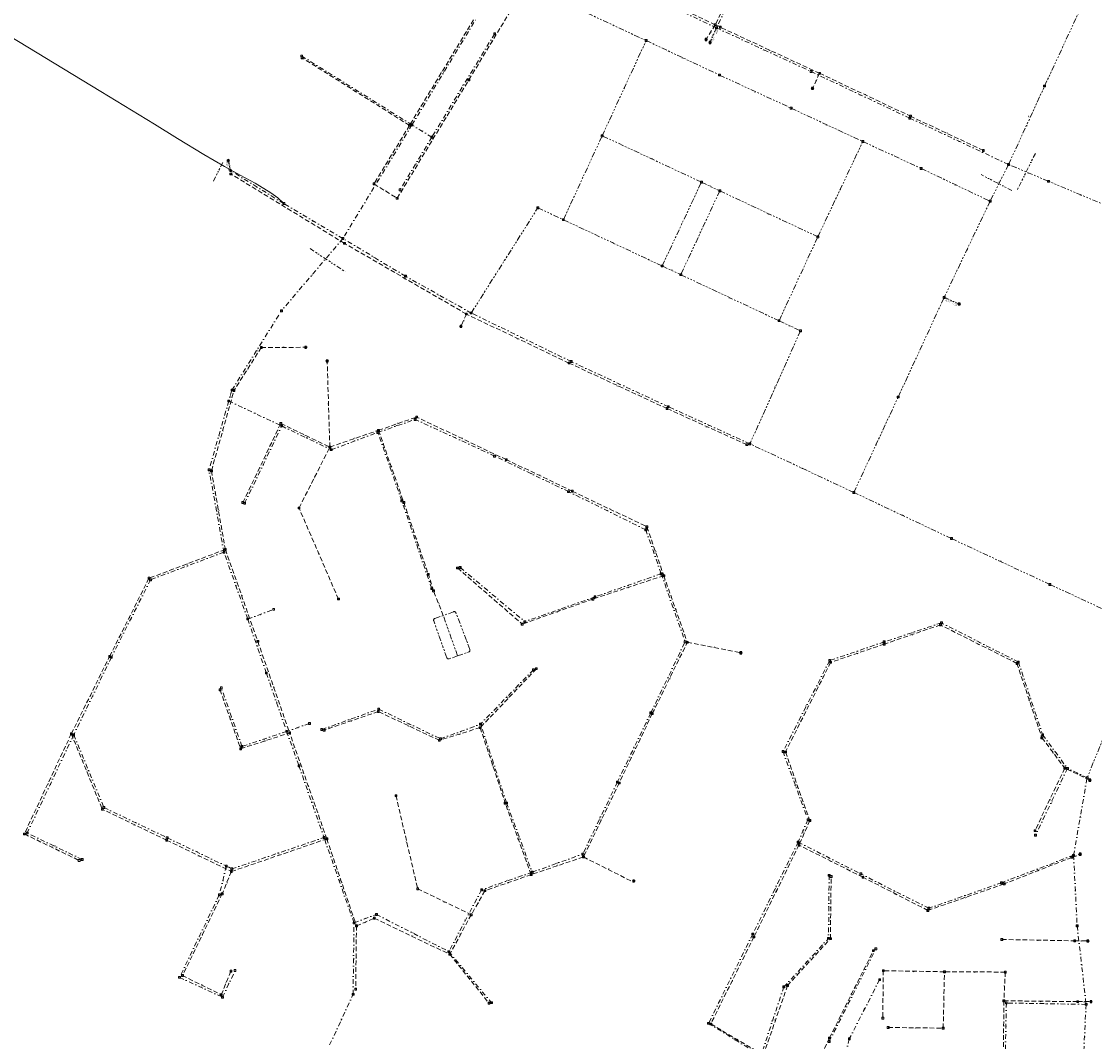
# Model space of a CAD drawing. Extents: x 149823 to 156818, y 468751 to 475536.
# Tile 18 of 27: x 153429 to 154004, y 473236 to 473783. Entities that reach past the tile are written whole.
import ezdxf
from ezdxf.enums import TextEntityAlignment as Align
from ezdxf.lldxf.tags import DXFTag

# ---------------------------------------------------------------- set-up
doc = ezdxf.new("R2010")
doc.units = 0
doc.header["$LTSCALE"] = 0.5
for name, pattern in [('RI-DRAINAGE-SO', [19.2, 6, -1.8, 1.8, -1.8, 2.4, -1.8, 1.8, -1.8]), ('RI-DWA-SO', [11, 5, -3, 0, -3]), ('RI-GWA-SO', [18.45, 6, -1.8, 1.75, -1.8, 1.75, -1.8, 1.75, -1.8]), ('RI-HWA-SO', [7.4, 5, -2.4]), ('RI-OVERIG-SO', [17, 5, -2, 2, -2, 0, -2, 2, -2])]:
    doc.linetypes.add(name, pattern=pattern)
doc.layers.get('0').update_dxf_attribs({"linetype": 'CONTINUOUS'})
for name, color, linetype, lineweight in [('B-OI-RI-DRAINAGE-G', 91, 'RI-DRAINAGE-SO', 18), ('B-OI-RI-DWA-G', 42, 'RI-DWA-SO', 18), ('B-OI-RI-DWA_RIOOLPUT-S-250', 42, 'CONTINUOUS', 18), ('B-OI-RI-GWA-G', 11, 'RI-GWA-SO', 18), ('B-OI-RI-GWA_RIOOLPUT-S-250', 11, 'CONTINUOUS', 18), ('B-OI-RI-HWA-G', 151, 'RI-HWA-SO', 18), ('B-OI-RI-HWA_RIOOLPUT-S-250', 151, 'CONTINUOUS', 18), ('B-OI-RI-OVERIG_DUIKER-G', 171, 'RI-OVERIG-SO', 18), ('B-OI-RI-OVERIG_OVERSTORTLEIDING-G', 171, 'RI-OVERIG-SO', 18), ('B-OI-RI-OVERIG_OVERSTORTLEIDING-T30', 171, 'CONTINUOUS', 35), ('B-OI-RI-OVERIG_OVERSTORTLEIDING-T35', 171, 'CONTINUOUS', 35), ('B-OI-RI-OVERIG_STROMINGSRICHTING-T70', 252, 'CONTINUOUS', 70), ('B-OI-RI-PERSLEIDING-G', 210, 'RI-PERS-SO', 18)]:
    doc.layers.add(name, color=color, linetype=linetype, lineweight=lineweight)
doc.layers.add('UITLAAT', color=151, linetype='CONTINUOUS')
doc.styles.add('NLCS-ISO', font='NLCS-ISO.ttf')
doc.styles.add('NLCS-ISO-M250-T30', font='NLCS-ISO.ttf', dxfattribs={"height": 0.75})
doc.styles.add('NLCS-ISO-M250-T35', font='NLCS-ISO.ttf', dxfattribs={"height": 0.875})
doc.styles.add('NLCS-ISO-M250-T70', font='NLCS-ISO.ttf', dxfattribs={"height": 1.75})
tags = doc.linetypes.add('RI-PERS-SO', pattern='A,7,-2,["P",Standard,S=1.8,R=0,X=-0.5,Y=-0.9],-2,7,-2,[102,NLCS.SHX,S=1,R=180,X=0,Y=0],-2', length=22).pattern_tags.tags
tags[6] = DXFTag(74, 10)

# ---------------------------------------------------------------- blocks, each defined once
blk = doc.blocks.new('SRI-PUT_INSPECTIE-SO')
at = {"flags": 128}
blk.add_lwpolyline([(-2, -2), (2, -2), (2, 2), (-2, 2)], close=True, dxfattribs=at)
blk.add_circle((0, 0), 2)
at = {"style": 'NLCS-ISO'}
blk.add_text('I', height=2.5, dxfattribs=at).set_placement((0, 0), align=Align.MIDDLE_CENTER)

msp = doc.modelspace()

# ---------------------------------------------------------------- linework, layer by layer
at = {"layer": 'B-OI-RI-DRAINAGE-G'}
for points in [[(153663.12, 473443.01), (153669.06, 473445.12), (153669.19, 473445.17), (153669.32, 473445.25), (153669.43, 473445.34), (153669.52, 473445.45), (153669.6, 473445.56), (153669.66, 473445.69), (153669.7, 473445.83), (153669.73, 473445.97), (153669.73, 473446.11), (153669.71, 473446.25), (153669.67, 473446.39), (153667.89, 473451.35), (153662.24, 473466.1), (153662.18, 473466.23), (153662.1, 473466.35), (153662.01, 473466.46), (153661.91, 473466.56), (153661.79, 473466.64), (153661.66, 473466.7), (153661.52, 473466.74), (153661.38, 473466.76), (153661.24, 473466.76), (153661.1, 473466.75), (153660.96, 473466.71), (153655.41, 473464.63)], [(153663.12, 473443.01), (153658.6, 473441.41), (153658.4, 473441.36), (153658.18, 473441.36), (153658.04, 473441.38), (153657.91, 473441.42), (153657.78, 473441.48), (153657.66, 473441.56), (153657.55, 473441.66), (153657.46, 473441.77), (153657.39, 473441.89), (153657.33, 473442.02), (153650.3, 473461.87), (153650.26, 473462.01), (153650.24, 473462.15), (153650.24, 473462.29), (153650.27, 473462.43), (153650.31, 473462.57), (153650.37, 473462.7), (153650.45, 473462.82), (153650.54, 473462.92), (153650.65, 473463.01), (153650.77, 473463.09), (153650.91, 473463.15), (153655.41, 473464.63)], [(153663.12, 473443.01), (153655.41, 473464.63)]]:
    msp.add_lwpolyline(points, dxfattribs=at)
at = {"layer": 'B-OI-RI-DWA-G'}
for points in [[(153801.88, 473779.8), (153746.97, 473805.76)], [(153816.08, 473809.53), (153801.88, 473779.8)], [(153638.65, 473727.77), (153672.85, 473784.34)], [(153682.99, 473776.69), (153649.3, 473721.19)], [(153801.88, 473779.8), (153852.57, 473756.39)], [(153579.55, 473764.72), (153638.65, 473727.77)], [(153852.57, 473756.39), (153905.44, 473731.43)], [(153905.44, 473731.43), (153958.41, 473706.51)], [(153638.65, 473727.77), (153601.62, 473666.85)], [(153649.3, 473721.19), (153638.65, 473727.77)], [(153649.3, 473721.19), (153632.27, 473692.96)], [(153569.97, 473685.58), (153541.47, 473703.22)], [(153601.62, 473666.85), (153569.97, 473685.58)], [(153601.62, 473666.85), (153568.71, 473628.07)], [(153635.19, 473646.66), (153601.62, 473666.85)], [(153670.42, 473626.89), (153635.19, 473646.66)], [(153542.17, 473585.61), (153568.74, 473628.14)], [(153724.01, 473600.86), (153670.42, 473626.89)], [(153776.08, 473576.65), (153724.01, 473600.86)], [(153542.17, 473585.61), (153540.43, 473579.74)], [(153540.43, 473579.74), (153529.91, 473542.78)], [(153540.43, 473579.74), (153568.82, 473566.31)], [(153819.77, 473556.74), (153776.08, 473576.65)], [(153620.4, 473562.82), (153640.42, 473569.81)], [(153682.94, 473550.17), (153640.42, 473569.81)], [(153548.97, 473524.87), (153568.82, 473566.31)], [(153568.82, 473566.31), (153595.36, 473553.61)], [(153595.36, 473553.61), (153620.4, 473562.82)], [(153633.24, 473526.12), (153620.4, 473562.82)], [(153722.59, 473531.11), (153682.94, 473550.17)], [(153537.89, 473498.58), (153529.91, 473542.78)], [(153763.95, 473510.67), (153722.59, 473531.11)], [(153649.25, 473479.04), (153633.24, 473526.12)], [(153763.95, 473510.67), (153772.27, 473487.05)], [(153537.89, 473498.58), (153498.52, 473483.83)], [(153550.61, 473462.8), (153537.89, 473498.58)], [(153664.47, 473490.37), (153699.2, 473461.4)], [(153498.52, 473483.83), (153477.55, 473442.32)], [(153772.27, 473487.05), (153736.74, 473474.67)], [(153772.27, 473487.05), (153785.06, 473450.59)], [(153736.74, 473474.67), (153699.2, 473461.4)], [(153550.61, 473462.8), (153564.53, 473467.96)], [(153550.61, 473462.8), (153560.61, 473433.81)], [(153922.43, 473460.78), (153891.79, 473450.51)], [(153963.67, 473439.7), (153922.43, 473460.78)], [(153766.71, 473412.46), (153785.06, 473450.59)], [(153891.79, 473450.51), (153862.54, 473440.53)], [(153477.55, 473442.32), (153457.36, 473400.7)], [(153862.54, 473440.53), (153837.54, 473391.71)], [(153963.67, 473439.7), (153976.69, 473400.75)], [(153560.61, 473433.81), (153571.47, 473402.52)], [(153703.76, 473435.62), (153675.43, 473406.44)], [(153547.51, 473394.48), (153536.49, 473425.88)], [(153590.27, 473403.5), (153620.82, 473414.48)], [(153620.82, 473414.48), (153653.98, 473398.5)], [(153766.71, 473412.46), (153748.76, 473375.39)], [(153571.47, 473402.52), (153547.51, 473394.48)], [(153583.68, 473406.76), (153571.47, 473402.52)], [(153571.47, 473402.52), (153578.1, 473384.1)], [(153653.98, 473398.5), (153675.43, 473406.44)], [(153689.33, 473364.15), (153675.43, 473406.44)], [(153457.36, 473400.7), (153432.4, 473348.04)], [(153457.36, 473400.7), (153473.54, 473361.66)], [(153976.69, 473400.75), (153989.98, 473382.67)], [(153837.54, 473391.71), (153850.91, 473355.15)], [(153578.1, 473384.1), (153591.49, 473345.57)], [(153989.98, 473382.67), (153972.87, 473346.91)], [(154000.53, 473377.63), (153989.98, 473382.67)], [(153748.76, 473375.39), (153730.23, 473336.73)], [(153993.27, 473336.09), (154000.53, 473377.63)], [(153689.33, 473364.15), (153703.12, 473326.99)], [(153473.54, 473361.66), (153507.47, 473345.47)], [(153850.91, 473355.15), (153845.64, 473343.14)], [(153461.89, 473333.78), (153432.4, 473348.04)], [(153507.47, 473345.47), (153539.13, 473330.28)], [(153542.1, 473328.78), (153591.49, 473345.57)], [(153607.6, 473299.8), (153591.49, 473345.57)], [(153845.64, 473343.14), (153821.3, 473293.9)], [(153845.64, 473343.14), (153879.21, 473326.09)], [(153703.12, 473326.99), (153730.23, 473336.73)], [(153993.27, 473336.09), (153954.62, 473321.34)], [(153993.27, 473336.09), (153995.18, 473298.23)], [(153539.13, 473330.28), (153535.39, 473314.87)], [(153539.13, 473330.28), (153542.1, 473328.78)], [(153703.12, 473326.99), (153675.99, 473317.6)], [(153862.25, 473325.34), (153861.93, 473291.53)], [(153915.7, 473307.67), (153879.21, 473326.09)], [(153675.99, 473317.6), (153658.43, 473284.42)], [(153954.62, 473321.34), (153915.7, 473307.67)], [(153535.39, 473314.87), (153514.07, 473270.6)], [(153607.09, 473261.5), (153607.6, 473299.8)], [(153607.6, 473299.8), (153619.64, 473304.32)], [(153619.64, 473304.32), (153658.43, 473284.42)], [(153821.3, 473293.9), (153797.64, 473245.99)], [(153995.18, 473298.23), (153999.96, 473256.12)], [(153838.02, 473265.51), (153861.93, 473291.53)], [(153658.43, 473284.42), (153681.26, 473257.04)], [(153862.3, 473236.19), (153887.29, 473285.94)], [(153514.07, 473270.6), (153537.1, 473259.93)], [(153537.1, 473259.93), (153543.83, 473274.28)], [(153838.02, 473265.51), (153825.67, 473228.57)], [(153889.33, 473269.4), (153873.05, 473237.62)], [(153594.54, 473234.36), (153607.09, 473261.5)], [(153957.23, 473256.86), (153956.72, 473232.26)], [(153999.96, 473256.12), (153957.23, 473256.86)], [(153999.96, 473256.12), (153998.26, 473221.76)], [(153797.64, 473245.99), (153825.67, 473228.57)], [(153873.05, 473237.62), (153866.46, 473211.27)]]:
    msp.add_lwpolyline(points, dxfattribs=at)
at = {"layer": 'B-OI-RI-GWA-G'}
for points in [[(153707.65, 473799.35), (153764.16, 473773.01)], [(153977.73, 473748.62), (153997.13, 473790.48)], [(153740.61, 473721.96), (153764.16, 473773.01)], [(153764.16, 473773.01), (153803.51, 473754.51)], [(153803.51, 473754.51), (153841.88, 473736.74)], [(153958.41, 473706.51), (153977.73, 473748.62)], [(153841.88, 473736.74), (153880.31, 473718.85)], [(153719.81, 473676.93), (153740.61, 473721.96)], [(153793.79, 473697.09), (153740.61, 473721.96)], [(153856.2, 473667.78), (153880.31, 473718.85)], [(153880.31, 473718.85), (153911.59, 473704.42)], [(153911.59, 473704.42), (153948.55, 473686.85)], [(153958.41, 473706.51), (153948.55, 473686.85)], [(153979.8, 473697.53), (153958.41, 473706.51)], [(153772.73, 473652.12), (153793.79, 473697.09)], [(153793.79, 473697.09), (153803.64, 473692.42)], [(154014.65, 473682.89), (153979.8, 473697.53)], [(153803.64, 473692.42), (153782.74, 473647.43)], [(153803.64, 473692.42), (153856.2, 473667.78)], [(153948.55, 473686.85), (153923.89, 473635.26)], [(153670.42, 473626.89), (153706.14, 473683.34)], [(153706.14, 473683.34), (153719.81, 473676.93)], [(153719.81, 473676.93), (153772.73, 473652.12)], [(153835.39, 473622.76), (153856.2, 473667.78)], [(153772.73, 473652.12), (153782.74, 473647.43)], [(153782.74, 473647.43), (153835.39, 473622.76)], [(153899.26, 473581.85), (153923.89, 473635.26)], [(153835.39, 473622.76), (153846.94, 473617.34)], [(153846.94, 473617.34), (153819.77, 473556.74)], [(153875.49, 473530.67), (153899.26, 473581.85)], [(153875.49, 473530.67), (153819.77, 473556.74)], [(153927.85, 473505.92), (153875.49, 473530.67)], [(153927.85, 473505.92), (153980.51, 473481.35)], [(154033.39, 473456.89), (153980.51, 473481.35)], [(154017.75, 473419.97), (154000.53, 473377.63)]]:
    msp.add_lwpolyline(points, dxfattribs=at)
at = {"layer": 'B-OI-RI-HWA-G'}
for points in [[(153828.06, 473837.72), (153801.2, 473781.51)], [(153801.2, 473781.51), (153748.52, 473806.4)], [(153669.15, 473751.95), (153693.92, 473792.98)], [(153671.65, 473784.13), (153637.33, 473727.54)], [(153801.2, 473781.51), (153796.26, 473773.6)], [(153803.94, 473780.15), (153801.2, 473781.51)], [(153857.16, 473755.44), (153803.94, 473780.15)], [(153637.33, 473727.54), (153579.73, 473763.78)], [(153857.16, 473755.44), (153853.35, 473747.38)], [(153857.16, 473755.44), (153905.81, 473732.47)], [(153630.7, 473688.42), (153669.15, 473751.95)], [(153905.81, 473732.47), (153944.9, 473714.08)], [(153637.33, 473727.54), (153618.27, 473696.14)], [(153602.52, 473664.25), (153541.59, 473701.47)], [(153618.27, 473696.14), (153630.7, 473688.42)], [(153667.8, 473626.34), (153602.52, 473664.25)], [(153667.8, 473626.34), (153664.9, 473619.72)], [(153722.79, 473600.07), (153667.8, 473626.34)], [(153557.86, 473608.46), (153543.25, 473585.32)], [(153557.89, 473608.45), (153581.7, 473608.5)], [(153594.63, 473555.01), (153593.2, 473601.2)], [(153775.35, 473575.65), (153722.79, 473600.07)], [(153531.18, 473542.29), (153543.25, 473585.32)], [(153818.15, 473556.3), (153775.35, 473575.65)], [(153620.72, 473564), (153641.15, 473571.13)], [(153689.23, 473548.26), (153641.15, 473571.13)], [(153547.93, 473525.25), (153568.37, 473567.7)], [(153568.37, 473567.7), (153594.63, 473555.01)], [(153594.63, 473555.01), (153620.72, 473564)], [(153620.72, 473564), (153634.27, 473525.32)], [(153578.11, 473522.35), (153594.63, 473555.01)], [(153724.6, 473531.37), (153689.23, 473548.26)], [(153531.18, 473542.29), (153538.63, 473500.09)], [(153724.6, 473531.37), (153764.57, 473512.23)], [(153634.27, 473525.32), (153647.46, 473486.75)], [(153599.26, 473473.49), (153578.11, 473522.35)], [(153764.57, 473512.23), (153773.62, 473486.04)], [(153538.63, 473500.09), (153497.69, 473484.66)], [(153538.63, 473500.09), (153556.01, 473450.81)], [(153663.05, 473490.18), (153697.76, 473460.03)], [(153497.69, 473484.66), (153476.59, 473442.73)], [(153650.2, 473477.9), (153647.46, 473486.75)], [(153773.62, 473486.04), (153735.61, 473473.48)], [(153773.62, 473486.04), (153786.23, 473450.29)], [(153655.41, 473464.63), (153650.2, 473477.9)], [(153735.61, 473473.48), (153697.76, 473460.03)], [(153921.9, 473459.66), (153891.78, 473449.33)], [(153962.91, 473438.98), (153921.9, 473459.66)], [(153556.01, 473450.81), (153573.08, 473401.71)], [(153767.46, 473412.05), (153786.23, 473450.29)], [(153786.23, 473450.29), (153814.9, 473444.7)], [(153891.78, 473449.33), (153863.1, 473439.57)], [(153456.06, 473401.25), (153476.59, 473442.73)], [(153863.1, 473439.57), (153838.83, 473391.49)], [(153962.91, 473438.98), (153976.28, 473399.11)], [(153705.32, 473436.13), (153675.21, 473404.55)], [(153535.79, 473424.79), (153546.85, 473393.22)], [(153620.64, 473413.15), (153591.54, 473403.22)], [(153653.29, 473397.75), (153620.64, 473413.15)], [(153767.46, 473412.05), (153749.7, 473374.82)], [(153675.21, 473404.55), (153653.29, 473397.75)], [(153675.21, 473404.55), (153688.69, 473363.92)], [(153456.06, 473401.25), (153430.89, 473347.51)], [(153456.06, 473401.25), (153472.71, 473360.69)], [(153546.85, 473393.22), (153573.08, 473401.71)], [(153593.01, 473344.87), (153573.08, 473401.71)], [(153976.28, 473399.11), (153988.59, 473382.78)], [(153838.83, 473391.49), (153851.89, 473354.69)], [(153988.59, 473382.78), (153972.56, 473349.28)], [(154002, 473376.4), (153988.59, 473382.78)], [(153749.7, 473374.82), (153730.54, 473335.18)], [(153630.07, 473368.09), (153641.73, 473318.04)], [(153702.53, 473325.68), (153688.64, 473363.99)], [(153507.16, 473344.24), (153472.71, 473360.69)], [(153851.89, 473354.69), (153846.09, 473341.55)], [(153430.89, 473347.51), (153460.32, 473333.28)], [(153507.16, 473344.24), (153541.86, 473327.35)], [(153541.86, 473327.35), (153593.01, 473344.87)], [(153593.01, 473344.87), (153608.89, 473298.23)], [(153846.09, 473341.55), (153821.9, 473292.28)], [(153880.38, 473324.29), (153846.09, 473341.55)], [(153730.54, 473335.18), (153702.53, 473325.68)], [(153730.54, 473335.18), (153757.09, 473321.74)], [(153992.3, 473334.95), (153956.01, 473320.72)], [(153992.3, 473334.95), (153996.8, 473336.7)], [(153541.86, 473327.35), (153536.97, 473315.45)], [(153702.53, 473325.68), (153677.74, 473317.1)], [(153862.93, 473291.33), (153863.33, 473324.73)], [(153915.18, 473306.5), (153880.38, 473324.29)], [(153641.73, 473318.04), (153670.4, 473304.19)], [(153677.74, 473317.1), (153670.4, 473304.19)], [(153915.18, 473306.5), (153956.01, 473320.72)], [(153536.97, 473315.45), (153515.63, 473271.56)], [(153608.89, 473298.23), (153618.46, 473302.35)], [(153618.46, 473302.35), (153658.92, 473282.96)], [(153670.4, 473304.19), (153658.92, 473282.96)], [(153608.89, 473298.23), (153608.47, 473264.24)], [(153821.9, 473292.28), (153798.81, 473245.63)], [(153839.94, 473266.21), (153862.93, 473291.33)], [(153954.83, 473290.94), (153993.85, 473290.21)], [(153993.85, 473290.21), (154000.9, 473290.1)], [(153658.92, 473282.96), (153679.92, 473256.8)], [(153862.45, 473238.11), (153885.97, 473284.96)], [(153515.63, 473271.56), (153536.41, 473261.3)], [(153536.41, 473261.3), (153541.67, 473273.91)], [(153891.27, 473274.21), (153891, 473248.76)], [(153924.05, 473273.62), (153891.27, 473274.21)], [(153923.4, 473243.37), (153924.05, 473273.62)], [(153956.66, 473273.45), (153924.05, 473273.62)], [(153956.66, 473273.45), (153955.93, 473258.05)], [(153826.99, 473228.92), (153839.94, 473266.21)], [(153955.93, 473258.05), (153955.61, 473231.37)], [(153955.93, 473258.05), (153995.48, 473257.59)], [(153995.48, 473257.59), (154002.6, 473257.6)], [(153798.81, 473245.63), (153826.99, 473228.92)], [(153893.93, 473243.76), (153923.4, 473243.37)], [(153862.45, 473238.11), (153850.37, 473213.03)]]:
    msp.add_lwpolyline(points, dxfattribs=at)
at = {"layer": 'B-OI-RI-OVERIG_DUIKER-G'}
for points in [[(153532.23, 473697.69), (153537.49, 473708.13)], [(153972.81, 473712.51), (153963.07, 473692.98)], [(153960.23, 473692.6), (153943.71, 473701.1)], [(153584, 473661.46), (153603.42, 473648.68)]]:
    msp.add_lwpolyline(points, dxfattribs=at)
at = {"layer": 'B-OI-RI-OVERIG_OVERSTORTLEIDING-G'}
for points in [[(153801.88, 473779.8), (153798.4, 473772)], [(153541.47, 473703.22), (153540.2, 473708.63)], [(153923.89, 473635.26), (153931.9, 473631.7)]]:
    msp.add_lwpolyline(points, dxfattribs=at)
at = {"layer": 'B-OI-RI-PERSLEIDING-G'}
msp.add_lwpolyline([(153412.58, 473781.58), (153471.81, 473745.64), (153500.65, 473728.1), (153513.07, 473720.49), (153527.14, 473711.89), (153538.1, 473705.54), (153546.65, 473700.76), (153554.6, 473696.48), (153562.99, 473691.38), (153566.78, 473688.64), (153569.97, 473685.58)], dxfattribs=at)

# ---------------------------------------------------------------- block references
at = {"layer": 'B-OI-RI-DWA_RIOOLPUT-S-250', "xscale": 0.25, "yscale": 0.25, "zscale": 0.25}
for p in [(153682.99, 473776.69), (153801.88, 473779.8), (153579.55, 473764.72), (153852.57, 473756.39), (153905.44, 473731.43), (153638.65, 473727.77), (153649.3, 473721.19), (153541.47, 473703.22), (153632.27, 473692.96), (153569.97, 473685.58), (153601.62, 473666.85), (153635.19, 473646.66), (153568.71, 473628.07), (153670.42, 473626.89), (153724.01, 473600.86), (153542.17, 473585.61), (153540.43, 473579.74), (153776.08, 473576.65), (153640.42, 473569.81), (153568.82, 473566.31), (153620.4, 473562.82), (153595.36, 473553.61), (153819.77, 473556.74), (153682.94, 473550.17), (153529.91, 473542.78), (153722.59, 473531.11), (153548.97, 473524.87), (153633.24, 473526.12), (153763.95, 473510.67), (153537.89, 473498.58), (153664.47, 473490.37), (153498.52, 473483.83), (153772.27, 473487.05), (153649.25, 473479.04), (153736.74, 473474.67), (153564.53, 473467.96), (153550.61, 473462.8), (153699.2, 473461.4), (153922.43, 473460.78), (153785.06, 473450.59), (153891.79, 473450.51), (153477.55, 473442.32), (153862.54, 473440.53), (153963.67, 473439.7), (153560.61, 473433.81), (153703.76, 473435.62), (153536.49, 473425.88), (153620.82, 473414.48), (153766.71, 473412.46), (153571.47, 473402.52), (153583.68, 473406.76), (153590.27, 473403.5), (153675.43, 473406.44), (153457.36, 473400.7), (153653.98, 473398.5), (153976.69, 473400.75), (153547.51, 473394.48), (153837.54, 473391.71), (153578.1, 473384.1), (153989.98, 473382.67), (153748.76, 473375.39), (153689.33, 473364.15), (153473.54, 473361.66), (153850.91, 473355.15), (153432.4, 473348.04), (153507.47, 473345.47), (153591.49, 473345.57), (153972.87, 473346.91), (153845.64, 473343.14), (153461.89, 473333.78), (153730.23, 473336.73), (153993.27, 473336.09), (153539.13, 473330.28), (153542.1, 473328.78), (153703.12, 473326.99), (153862.25, 473325.34), (153879.21, 473326.09), (153675.99, 473317.6), (153954.62, 473321.34), (153535.39, 473314.87), (153619.64, 473304.32), (153915.7, 473307.67), (153607.6, 473299.8), (153821.3, 473293.9), (153995.18, 473298.23), (153861.93, 473291.53), (153658.43, 473284.42), (153887.29, 473285.94), (153514.07, 473270.6), (153543.83, 473274.28), (153838.02, 473265.51), (153889.31, 473269.39), (153537.1, 473259.93), (153607.09, 473261.5), (153681.26, 473257.04), (153957.23, 473256.86), (153999.96, 473256.12), (153797.64, 473245.99), (153862.3, 473236.19), (153873.05, 473237.62)]:
    msp.add_blockref('SRI-PUT_INSPECTIE-SO', p, dxfattribs=at)
at = {"layer": 'B-OI-RI-GWA_RIOOLPUT-S-250', "xscale": 0.25, "yscale": 0.25, "zscale": 0.25}
for p in [(153764.16, 473773.01), (153803.51, 473754.51), (153977.73, 473748.62), (153841.88, 473736.74), (153740.61, 473721.96), (153880.31, 473718.85), (153911.59, 473704.42), (153958.41, 473706.51), (153793.79, 473697.09), (153979.8, 473697.53), (153803.64, 473692.42), (153948.55, 473686.85), (153706.14, 473683.34), (153719.81, 473676.93), (153856.2, 473667.78), (153772.73, 473652.12), (153782.74, 473647.43), (153923.89, 473635.26), (153835.39, 473622.76), (153846.94, 473617.34), (153899.26, 473581.85), (153875.49, 473530.67), (153927.85, 473505.92), (153980.51, 473481.35), (154000.53, 473377.63)]:
    msp.add_blockref('SRI-PUT_INSPECTIE-SO', p, dxfattribs=at)
at = {"layer": 'B-OI-RI-HWA_RIOOLPUT-S-250', "xscale": 0.25, "yscale": 0.25, "zscale": 0.25}
for p in [(153801.2, 473781.51), (153803.94, 473780.15), (153579.73, 473763.78), (153857.16, 473755.44), (153669.15, 473751.95), (153905.81, 473732.47), (153637.33, 473727.54), (153944.9, 473714.08), (153541.59, 473701.47), (153618.27, 473696.14), (153630.7, 473688.42), (153602.52, 473664.25), (153667.8, 473626.34), (153557.89, 473608.45), (153722.79, 473600.07), (153543.25, 473585.32), (153775.35, 473575.65), (153641.15, 473571.13), (153568.37, 473567.7), (153620.72, 473564), (153594.63, 473555.01), (153818.15, 473556.3), (153689.23, 473548.26), (153531.18, 473542.29), (153724.6, 473531.37), (153547.93, 473525.25), (153634.27, 473525.32), (153578.11, 473522.35), (153764.57, 473512.23), (153538.63, 473500.09), (153663.05, 473490.18), (153497.69, 473484.66), (153647.46, 473486.75), (153773.62, 473486.04), (153650.2, 473477.9), (153599.26, 473473.49), (153735.61, 473473.48), (153697.76, 473460.03), (153921.9, 473459.66), (153556.01, 473450.81), (153786.23, 473450.29), (153891.78, 473449.33), (153476.59, 473442.73), (153863.1, 473439.57), (153962.91, 473438.98), (153705.32, 473436.13), (153535.79, 473424.79), (153620.64, 473413.15), (153767.46, 473412.05), (153591.54, 473403.22), (153675.21, 473404.55), (153456.06, 473401.25), (153573.08, 473401.71), (153653.29, 473397.75), (153976.28, 473399.11), (153546.85, 473393.22), (153838.83, 473391.49), (153988.59, 473382.78), (153749.7, 473374.82), (153630.07, 473368.09), (153688.64, 473363.99), (153472.71, 473360.69), (153851.89, 473354.69), (153430.89, 473347.51), (153593.01, 473344.87), (153972.56, 473349.28), (153507.16, 473344.24), (153846.09, 473341.55), (153460.32, 473333.28), (153730.54, 473335.18), (153992.3, 473334.95), (153541.86, 473327.35), (153702.53, 473325.68), (153863.33, 473324.73), (153880.38, 473324.29), (153641.73, 473318.04), (153677.74, 473317.1), (153956.01, 473320.72), (153536.97, 473315.45), (153670.4, 473304.19), (153915.18, 473306.5), (153618.46, 473302.35), (153608.89, 473298.23), (153821.9, 473292.28), (153862.93, 473291.33), (153954.83, 473290.94), (153993.85, 473290.21), (153658.92, 473282.96), (153885.97, 473284.96), (153515.63, 473271.56), (153541.67, 473273.91), (153891.27, 473274.21), (153924.05, 473273.62), (153956.66, 473273.45), (153608.47, 473264.24), (153839.94, 473266.21), (153536.41, 473261.3), (153679.92, 473256.8), (153955.93, 473258.05), (153995.48, 473257.59), (153891, 473248.76), (153798.81, 473245.63), (153893.93, 473243.76), (153923.4, 473243.37), (153862.45, 473238.11)]:
    msp.add_blockref('SRI-PUT_INSPECTIE-SO', p, dxfattribs=at)
at = {"layer": 'UITLAAT', "xscale": 0.25, "yscale": 0.25, "zscale": 0.25}
for p in [(153796.26, 473773.6), (153798.4, 473772), (153853.35, 473747.38), (153540.2, 473708.63), (153931.9, 473631.7), (153664.9, 473619.72), (153581.7, 473608.5), (153593.2, 473601.2), (153814.9, 473444.7), (154002, 473376.4), (153996.8, 473336.7), (153757.5, 473322.3), (154000.9, 473290.1), (154002.6, 473257.6)]:
    msp.add_blockref('SRI-PUT_INSPECTIE-SO', p, dxfattribs=at)

# ---------------------------------------------------------------- texts
at = {"layer": 'B-OI-RI-OVERIG_OVERSTORTLEIDING-T30', "style": 'NLCS-ISO-M250-T30'}
for s, rotation, p in [(' 500 Beton Rond', 65.89015, (153800.14, 473775.9)), (' 300 Beton Rond', 283.22366, (153540.83, 473705.93)), (' 315 PVC-U Rond', 335.93577, (153927.89, 473633.48))]:
    msp.add_text(s, height=0.75, rotation=rotation, dxfattribs=at).set_placement(p, align=Align.MIDDLE_CENTER)
at = {"layer": 'B-OI-RI-OVERIG_OVERSTORTLEIDING-T35', "style": 'NLCS-ISO-M250-T35'}
for s, rotation, p in [('-0,8', 65.89015, (153801.92, 473777.44)), ('-0,8', 65.89015, (153800.18, 473773.54)), ('-1,33', 283.22366, (153539.54, 473707.05)), ('-1,33', 283.22366, (153540.18, 473704.35)), ('-3,14', 335.93577, (153925.48, 473633.46)), ('-3,14', 335.93577, (153929.49, 473631.68))]:
    msp.add_text(s, height=0.875, rotation=rotation, dxfattribs=at).set_placement(p, align=Align.MIDDLE_CENTER)
at = {"layer": 'B-OI-RI-OVERIG_STROMINGSRICHTING-T70', "style": 'NLCS-ISO-M250-T70'}
for rotation, p in [(57.86874, (153798.73, 473777.55)), (57.86874, (153798.73, 473777.55)), (245.79889, (153800.14, 473775.9)), (245.79889, (153800.14, 473775.9)), (153.55269, (153802.57, 473780.83)), (153.55269, (153802.57, 473780.83)), (238.9234, (153681.54, 473772.47)), (238.9234, (153681.54, 473772.47)), (335.36281, (153827.23, 473768.09)), (335.36281, (153827.23, 473768.09)), (335.36281, (153830.55, 473767.8)), (335.36281, (153830.55, 473767.8)), (245.22594, (153987.43, 473769.55)), (245.22594, (153987.43, 473769.55)), (334.78986, (153783.84, 473763.76)), (334.78986, (153783.84, 473763.76)), (238.9234, (153654.49, 473755.83)), (238.9234, (153654.49, 473755.83)), (238.9234, (153655.75, 473756.06)), (238.9234, (153655.75, 473756.06)), (238.9234, (153666.14, 473748.94)), (238.9234, (153666.14, 473748.94)), (65.31719, (153752.39, 473747.48)), (65.31719, (153752.39, 473747.48)), (244.65298, (153855.26, 473751.41)), (244.65298, (153855.26, 473751.41)), (327.91436, (153608.52, 473745.66)), (327.91436, (153608.52, 473745.66)), (327.91436, (153609.1, 473746.25)), (327.91436, (153609.1, 473746.25)), (335.36281, (153822.7, 473745.62)), (335.36281, (153822.7, 473745.62)), (334.78986, (153879.01, 473743.91)), (334.78986, (153879.01, 473743.91)), (154.6986, (153881.49, 473743.96)), (154.6986, (153881.49, 473743.96)), (245.22594, (153969.2, 473732.19)), (245.22594, (153969.2, 473732.19)), (148.39607, (153643.98, 473724.48)), (148.39607, (153643.98, 473724.48)), (334.78986, (153861.1, 473727.79)), (334.78986, (153861.1, 473727.79)), (65.31719, (153968.07, 473727.57)), (65.31719, (153968.07, 473727.57)), (238.9234, (153649.93, 473720.18)), (238.9234, (153649.93, 473720.18)), (154.6986, (153925.36, 473723.28)), (154.6986, (153925.36, 473723.28)), (334.78986, (153931.92, 473718.97)), (334.78986, (153931.92, 473718.97)), (59.01465, (153627.8, 473711.84)), (59.01465, (153627.8, 473711.84)), (59.01465, (153640.78, 473707.08)), (59.01465, (153640.78, 473707.08)), (154.6986, (153767.2, 473709.52)), (154.6986, (153767.2, 473709.52)), (155.27156, (153895.95, 473711.63)), (155.27156, (153895.95, 473711.63)), (103.1324, (153540.83, 473705.93)), (103.1324, (153540.83, 473705.93)), (337.08169, (153969.11, 473702.02)), (337.08169, (153969.11, 473702.02)), (238.9234, (153620.14, 473697.31)), (238.9234, (153620.14, 473697.31)), (245.22594, (153730.21, 473699.44)), (245.22594, (153730.21, 473699.44)), (334.78986, (153930.07, 473695.63)), (334.78986, (153930.07, 473695.63)), (243.50706, (153953.48, 473696.68)), (243.50706, (153953.48, 473696.68)), (328.48732, (153555.72, 473694.4)), (328.48732, (153555.72, 473694.4)), (148.39607, (153624.48, 473692.28)), (148.39607, (153624.48, 473692.28)), (154.6986, (153798.71, 473694.75)), (154.6986, (153798.71, 473694.75)), (64.74423, (153868.26, 473693.31)), (64.74423, (153868.26, 473693.31)), (337.08169, (153997.23, 473690.21)), (337.08169, (153997.23, 473690.21)), (328.48732, (153572.06, 473682.86)), (328.48732, (153572.06, 473682.86)), (154.6986, (153712.97, 473680.13)), (154.6986, (153712.97, 473680.13)), (334.78986, (153829.92, 473680.1)), (334.78986, (153829.92, 473680.1)), (329.63324, (153585.8, 473676.21)), (329.63324, (153585.8, 473676.21)), (244.65298, (153783.26, 473674.6)), (244.65298, (153783.26, 473674.6)), (245.22594, (153793.19, 473669.92)), (245.22594, (153793.19, 473669.92)), (154.6986, (153746.27, 473664.52)), (154.6986, (153746.27, 473664.52)), (64.17127, (153936.22, 473661.05)), (64.17127, (153936.22, 473661.05)), (329.06028, (153618.41, 473656.76)), (329.06028, (153618.41, 473656.76)), (237.77748, (153688.28, 473655.11)), (237.77748, (153688.28, 473655.11)), (154.6986, (153777.74, 473649.78)), (154.6986, (153777.74, 473649.78)), (49.84733, (153585.17, 473647.46)), (49.84733, (153585.17, 473647.46)), (329.63324, (153635.16, 473645.3)), (329.63324, (153635.16, 473645.3)), (245.22594, (153845.8, 473645.27)), (245.22594, (153845.8, 473645.27)), (330.77915, (153652.81, 473636.77)), (330.77915, (153652.81, 473636.77)), (334.78986, (153809.07, 473635.09)), (334.78986, (153809.07, 473635.09)), (335.93577, (153927.89, 473633.48)), (335.93577, (153927.89, 473633.48)), (66.4631, (153666.35, 473623.03)), (66.4631, (153666.35, 473623.03)), (334.78986, (153841.17, 473620.05)), (334.78986, (153841.17, 473620.05)), (334.2169, (153695.29, 473613.21)), (334.2169, (153695.29, 473613.21)), (334.2169, (153697.22, 473613.87)), (334.2169, (153697.22, 473613.87)), (57.86874, (153555.44, 473606.84)), (57.86874, (153555.44, 473606.84)), (179.90875, (153569.8, 473608.47)), (179.90875, (153569.8, 473608.47)), (57.86874, (153550.57, 473596.88)), (57.86874, (153550.57, 473596.88)), (335.36281, (153749.07, 473587.86)), (335.36281, (153749.07, 473587.86)), (334.78986, (153750.04, 473588.76)), (334.78986, (153750.04, 473588.76)), (245.79889, (153833.35, 473587.04)), (245.79889, (153833.35, 473587.04)), (73.3386, (153541.3, 473582.67)), (73.3386, (153541.3, 473582.67)), (271.7645, (153593.92, 473578.1)), (271.7645, (153593.92, 473578.1)), (154.6986, (153554.63, 473573.02)), (154.6986, (153554.63, 473573.02)), (74.48451, (153537.22, 473563.8)), (74.48451, (153537.22, 473563.8)), (199.38931, (153630.41, 473566.32)), (199.38931, (153630.41, 473566.32)), (199.38931, (153630.93, 473567.57)), (199.38931, (153630.93, 473567.57)), (335.93577, (153796.75, 473565.98)), (335.93577, (153796.75, 473565.98)), (335.36281, (153797.92, 473566.7)), (335.36281, (153797.92, 473566.7)), (73.91156, (153535.17, 473561.26)), (73.91156, (153535.17, 473561.26)), (334.2169, (153581.5, 473561.35)), (334.2169, (153581.5, 473561.35)), (154.6986, (153582.09, 473559.96)), (154.6986, (153582.09, 473559.96)), (198.81635, (153607.67, 473559.51)), (198.81635, (153607.67, 473559.51)), (199.96227, (153607.88, 473558.22)), (199.96227, (153607.88, 473558.22)), (155.27156, (153661.68, 473559.99)), (155.27156, (153661.68, 473559.99)), (154.6986, (153665.19, 473559.7)), (154.6986, (153665.19, 473559.7)), (65.31719, (153887.38, 473556.26)), (65.31719, (153887.38, 473556.26)), (64.17127, (153558.15, 473546.48)), (64.17127, (153558.15, 473546.48)), (64.17127, (153558.89, 473545.59)), (64.17127, (153558.89, 473545.59)), (109.43494, (153626.82, 473544.47)), (109.43494, (153626.82, 473544.47)), (109.43494, (153627.49, 473544.66)), (109.43494, (153627.49, 473544.66)), (154.12565, (153702.76, 473540.64)), (154.12565, (153702.76, 473540.64)), (334.78986, (153847.63, 473543.71)), (334.78986, (153847.63, 473543.71)), (63.02536, (153586.37, 473538.68)), (63.02536, (153586.37, 473538.68)), (154.6986, (153706.92, 473539.81)), (154.6986, (153706.92, 473539.81)), (100.26761, (153533.9, 473520.68)), (100.26761, (153533.9, 473520.68)), (100.26761, (153534.91, 473521.19)), (100.26761, (153534.91, 473521.19)), (153.55269, (153743.27, 473520.89)), (153.55269, (153743.27, 473520.89)), (154.6986, (153744.58, 473521.8)), (154.6986, (153744.58, 473521.8)), (154.6986, (153901.67, 473518.29)), (154.6986, (153901.67, 473518.29)), (108.86198, (153640.86, 473506.04)), (108.86198, (153640.86, 473506.04)), (108.86198, (153641.25, 473502.59)), (108.86198, (153641.25, 473502.59)), (113.44564, (153588.69, 473497.92)), (113.44564, (153588.69, 473497.92)), (109.43494, (153768.11, 473498.86)), (109.43494, (153768.11, 473498.86)), (108.86198, (153769.1, 473499.14)), (108.86198, (153769.1, 473499.14)), (20.62648, (153518.16, 473492.37)), (20.62648, (153518.16, 473492.37)), (20.62648, (153518.21, 473491.21)), (20.62648, (153518.21, 473491.21)), (155.27156, (153954.18, 473493.64)), (155.27156, (153954.18, 473493.64)), (287.23436, (153648.83, 473482.33)), (287.23436, (153648.83, 473482.33)), (109.43494, (153544.25, 473480.69)), (109.43494, (153544.25, 473480.69)), (19.48057, (153754.51, 473480.86)), (19.48057, (153754.51, 473480.86)), (18.33465, (153754.61, 473479.76)), (18.33465, (153754.61, 473479.76)), (109.43494, (153547.32, 473475.45)), (109.43494, (153547.32, 473475.45)), (111.72677, (153652.8, 473471.27)), (111.72677, (153652.8, 473471.27)), (318.74704, (153680.41, 473475.11)), (318.74704, (153680.41, 473475.11)), (319.89295, (153681.84, 473475.88)), (319.89295, (153681.84, 473475.88)), (19.48057, (153716.68, 473466.76)), (19.48057, (153716.68, 473466.76)), (19.48057, (153717.97, 473468.03)), (19.48057, (153717.97, 473468.03)), (109.43494, (153778.67, 473468.82)), (109.43494, (153778.67, 473468.82)), (109.43494, (153779.92, 473468.16)), (109.43494, (153779.92, 473468.16)), (63.02536, (153487.14, 473463.69)), (63.02536, (153487.14, 473463.69)), (63.02536, (153488.04, 473463.08)), (63.02536, (153488.04, 473463.08)), (20.62648, (153557.57, 473465.38)), (20.62648, (153557.57, 473465.38)), (18.90761, (153906.84, 473454.49)), (18.90761, (153906.84, 473454.49)), (18.33465, (153907.11, 473455.65)), (18.33465, (153907.11, 473455.65)), (108.86198, (153555.61, 473448.3)), (108.86198, (153555.61, 473448.3)), (333.07098, (153942.4, 473449.32)), (333.07098, (153942.4, 473449.32)), (333.07098, (153943.05, 473450.24)), (333.07098, (153943.05, 473450.24)), (169.02255, (153800.57, 473447.49)), (169.02255, (153800.57, 473447.49)), (18.90761, (153877.17, 473445.52)), (18.90761, (153877.17, 473445.52)), (18.90761, (153877.44, 473444.45)), (18.90761, (153877.44, 473444.45)), (64.17127, (153775.89, 473431.52)), (64.17127, (153775.89, 473431.52)), (63.59832, (153776.85, 473431.17)), (63.59832, (153776.85, 473431.17)), (109.43494, (153564.54, 473426.26)), (109.43494, (153564.54, 473426.26)), (63.59832, (153466.33, 473421.99)), (63.59832, (153466.33, 473421.99)), (64.17127, (153467.45, 473421.51)), (64.17127, (153467.45, 473421.51)), (225.74537, (153689.59, 473421.03)), (225.74537, (153689.59, 473421.03)), (226.31833, (153690.26, 473420.34)), (226.31833, (153690.26, 473420.34)), (288.38028, (153969.6, 473419.04)), (288.38028, (153969.6, 473419.04)), (288.38028, (153970.18, 473420.22)), (288.38028, (153970.18, 473420.22)), (108.86198, (153566.04, 473418.16)), (108.86198, (153566.04, 473418.16)), (242.93411, (153850.04, 473416.12)), (242.93411, (153850.04, 473416.12)), (242.93411, (153850.96, 473415.53)), (242.93411, (153850.96, 473415.53)), (289.52619, (153541.32, 473409.01)), (289.52619, (153541.32, 473409.01)), (289.52619, (153542, 473410.18)), (289.52619, (153542, 473410.18)), (19.48057, (153605.54, 473408.99)), (19.48057, (153605.54, 473408.99)), (18.90761, (153606.09, 473408.18)), (18.90761, (153606.09, 473408.18)), (18.90761, (153577.58, 473404.64)), (18.90761, (153577.58, 473404.64)), (334.78986, (153636.97, 473405.45)), (334.78986, (153636.97, 473405.45)), (334.2169, (153637.4, 473406.49)), (334.2169, (153637.4, 473406.49)), (20.05352, (153664.7, 473402.47)), (20.05352, (153664.7, 473402.47)), (18.33465, (153559.49, 473398.5)), (18.33465, (153559.49, 473398.5)), (17.76169, (153559.96, 473397.47)), (17.76169, (153559.96, 473397.47)), (17.18873, (153664.25, 473401.15)), (17.18873, (153664.25, 473401.15)), (110.0079, (153574.78, 473393.31)), (110.0079, (153574.78, 473393.31)), (244.08002, (153757.73, 473393.92)), (244.08002, (153757.73, 473393.92)), (244.65298, (153758.58, 473393.43)), (244.65298, (153758.58, 473393.43)), (307.28788, (153982.44, 473390.94)), (307.28788, (153982.44, 473390.94)), (306.14197, (153983.34, 473391.71)), (306.14197, (153983.34, 473391.71)), (288.38028, (153682.38, 473385.29)), (288.38028, (153682.38, 473385.29)), (112.29973, (153464.39, 473380.97)), (112.29973, (153464.39, 473380.97)), (112.29973, (153465.45, 473381.18)), (112.29973, (153465.45, 473381.18)), (288.38028, (153681.93, 473384.27)), (288.38028, (153681.93, 473384.27)), (334.2169, (153995.26, 473380.15)), (334.2169, (153995.26, 473380.15)), (154.6986, (153995.3, 473379.59)), (154.6986, (153995.3, 473379.59)), (64.74423, (153443.48, 473374.38)), (64.74423, (153443.48, 473374.38)), (64.74423, (153444.88, 473374.37)), (64.74423, (153444.88, 473374.37)), (109.43494, (153583.05, 473373.29)), (109.43494, (153583.05, 473373.29)), (290.09915, (153844.23, 473373.43)), (290.09915, (153844.23, 473373.43)), (289.52619, (153845.36, 473373.09)), (289.52619, (153845.36, 473373.09)), (109.43494, (153584.79, 473364.83)), (109.43494, (153584.79, 473364.83)), (64.17127, (153980.58, 473366.03)), (64.17127, (153980.58, 473366.03)), (64.17127, (153981.43, 473364.79)), (64.17127, (153981.43, 473364.79)), (244.65298, (153739.49, 473356.06)), (244.65298, (153739.49, 473356.06)), (80.21409, (153996.9, 473356.86)), (80.21409, (153996.9, 473356.86)), (334.2169, (153489.93, 473352.47)), (334.2169, (153489.93, 473352.47)), (154.6986, (153490.51, 473353.57)), (154.6986, (153490.51, 473353.57)), (244.08002, (153740.12, 473355)), (244.08002, (153740.12, 473355)), (290.09915, (153695.59, 473344.83)), (290.09915, (153695.59, 473344.83)), (290.09915, (153696.23, 473345.57)), (290.09915, (153696.23, 473345.57)), (246.37185, (153848.27, 473349.15)), (246.37185, (153848.27, 473349.15)), (246.37185, (153848.99, 473348.12)), (246.37185, (153848.99, 473348.12)), (154.12565, (153445.61, 473340.4)), (154.12565, (153445.61, 473340.4)), (154.12565, (153447.15, 473340.91)), (154.12565, (153447.15, 473340.91)), (283.22366, (153635.9, 473343.07)), (283.22366, (153635.9, 473343.07)), (154.12565, (153523.3, 473337.88)), (154.12565, (153523.3, 473337.88)), (334.2169, (153524.51, 473335.79)), (334.2169, (153524.51, 473335.79)), (198.81635, (153566.8, 473337.17)), (198.81635, (153566.8, 473337.17)), (198.81635, (153567.43, 473336.11)), (198.81635, (153567.43, 473336.11)), (333.07098, (153862.43, 473334.61)), (333.07098, (153862.43, 473334.61)), (333.07098, (153863.24, 473332.92)), (333.07098, (153863.24, 473332.92)), (21.19944, (153994.55, 473335.83)), (21.19944, (153994.55, 473335.83)), (152.97973, (153540.61, 473329.53)), (152.97973, (153540.61, 473329.53)), (198.81635, (153716.54, 473330.43)), (198.81635, (153716.54, 473330.43)), (199.96227, (153716.67, 473331.86)), (199.96227, (153716.67, 473331.86)), (154.6986, (153744.02, 473328.74)), (154.6986, (153744.02, 473328.74)), (20.62648, (153973.95, 473328.71)), (20.62648, (153973.95, 473328.71)), (21.19944, (153974.16, 473327.84)), (21.19944, (153974.16, 473327.84)), (76.20339, (153537.26, 473322.58)), (76.20339, (153537.26, 473322.58)), (67.60902, (153539.42, 473321.4)), (67.60902, (153539.42, 473321.4)), (109.43494, (153599.55, 473322.68)), (109.43494, (153599.55, 473322.68)), (108.86198, (153600.95, 473321.55)), (108.86198, (153600.95, 473321.55)), (198.81635, (153689.55, 473322.29)), (198.81635, (153689.55, 473322.29)), (18.90761, (153690.14, 473321.39)), (18.90761, (153690.14, 473321.39)), (63.59832, (153833.47, 473318.52)), (63.59832, (153833.47, 473318.52)), (63.59832, (153833.99, 473316.91)), (63.59832, (153833.99, 473316.91)), (333.07098, (153897.46, 473316.88)), (333.07098, (153897.46, 473316.88)), (272.91042, (153994.23, 473317.16)), (272.91042, (153994.23, 473317.16)), (334.2169, (153656.07, 473311.12)), (334.2169, (153656.07, 473311.12)), (60.16057, (153674.07, 473310.65)), (60.16057, (153674.07, 473310.65)), (333.07098, (153897.78, 473315.4)), (333.07098, (153897.78, 473315.4)), (19.48057, (153935.16, 473314.51)), (19.48057, (153935.16, 473314.51)), (19.48057, (153935.6, 473313.61)), (19.48057, (153935.6, 473313.61)), (269.29016, (153862.09, 473308.44)), (269.29016, (153862.09, 473308.44)), (269.29016, (153863.13, 473308.03)), (269.29016, (153863.13, 473308.03)), (23.49127, (153613.67, 473300.29)), (23.49127, (153613.67, 473300.29)), (200.53523, (153613.62, 473302.06)), (200.53523, (153613.62, 473302.06)), (242.36115, (153667.21, 473301.01)), (242.36115, (153667.21, 473301.01)), (64.17127, (153524.73, 473292.73)), (64.17127, (153524.73, 473292.73)), (64.17127, (153526.3, 473293.51)), (64.17127, (153526.3, 473293.51)), (152.97973, (153639.03, 473294.37)), (152.97973, (153639.03, 473294.37)), (241.78819, (153664.66, 473293.58)), (241.78819, (153664.66, 473293.58)), (154.12565, (153638.69, 473292.66)), (154.12565, (153638.69, 473292.66)), (358.85408, (153974.34, 473290.58)), (358.85408, (153974.34, 473290.58)), (358.85408, (153997.38, 473290.16)), (358.85408, (153997.38, 473290.16)), (89.38142, (153608.68, 473281.23)), (89.38142, (153608.68, 473281.23)), (89.38142, (153607.35, 473280.65)), (89.38142, (153607.35, 473280.65)), (227.46424, (153849.98, 473278.52)), (227.46424, (153849.98, 473278.52)), (227.46424, (153851.43, 473278.77)), (227.46424, (153851.43, 473278.77)), (96.25691, (153997.57, 473277.17)), (96.25691, (153997.57, 473277.17)), (128.9155, (153669.42, 473269.88)), (128.9155, (153669.42, 473269.88)), (130.06142, (153669.84, 473270.73)), (130.06142, (153669.84, 473270.73)), (243.50706, (153809.47, 473269.94)), (243.50706, (153809.47, 473269.94)), (358.85408, (153907.66, 473273.91)), (358.85408, (153907.66, 473273.91)), (359.42704, (153940.36, 473273.53)), (359.42704, (153940.36, 473273.53)), (155.27156, (153525.58, 473265.27)), (155.27156, (153525.58, 473265.27)), (153.55269, (153526.02, 473266.43)), (153.55269, (153526.02, 473266.43)), (247.51777, (153539.04, 473267.6)), (247.51777, (153539.04, 473267.6)), (244.65298, (153540.46, 473267.1)), (244.65298, (153540.46, 473267.1)), (63.59832, (153810.36, 473268.95)), (63.59832, (153810.36, 473268.95)), (267.57129, (153956.3, 473265.75)), (267.57129, (153956.3, 473265.75)), (243.50706, (153874.21, 473261.53)), (243.50706, (153874.21, 473261.53)), (243.50706, (153874.8, 473261.07)), (243.50706, (153874.8, 473261.07)), (89.38142, (153891.14, 473261.48)), (89.38142, (153891.14, 473261.48)), (88.80846, (153923.73, 473258.49)), (88.80846, (153923.73, 473258.49)), (242.93411, (153881.18, 473253.5)), (242.93411, (153881.18, 473253.5)), (359.42704, (153975.71, 473257.82)), (359.42704, (153975.71, 473257.82)), (358.85408, (153978.59, 473256.49)), (358.85408, (153978.59, 473256.49)), (65.31719, (153600.82, 473247.93)), (65.31719, (153600.82, 473247.93)), (251.52847, (153831.85, 473247.04)), (251.52847, (153831.85, 473247.04)), (250.95551, (153833.46, 473247.57)), (250.95551, (153833.46, 473247.57)), (359.42704, (153908.67, 473243.57)), (359.42704, (153908.67, 473243.57)), (89.38142, (153955.77, 473244.71)), (89.38142, (153955.77, 473244.71)), (88.80846, (153956.97, 473244.56)), (88.80846, (153956.97, 473244.56)), (327.91436, (153811.66, 473237.28)), (327.91436, (153811.66, 473237.28)), (149.54198, (153812.9, 473237.27)), (149.54198, (153812.9, 473237.27)), (87.08958, (153999.11, 473238.94)), (87.08958, (153999.11, 473238.94))]:
    msp.add_text('>', height=1.75, rotation=rotation, dxfattribs=at).set_placement(p, align=Align.MIDDLE_CENTER)
msp.add_text('>', height=1.75, dxfattribs=at).set_placement((153999.04, 473257.6), align=Align.MIDDLE_CENTER)
msp.add_text('>', height=1.75, dxfattribs=at).set_placement((153999.04, 473257.6), align=Align.MIDDLE_CENTER)

doc.saveas('drawing.dxf')
